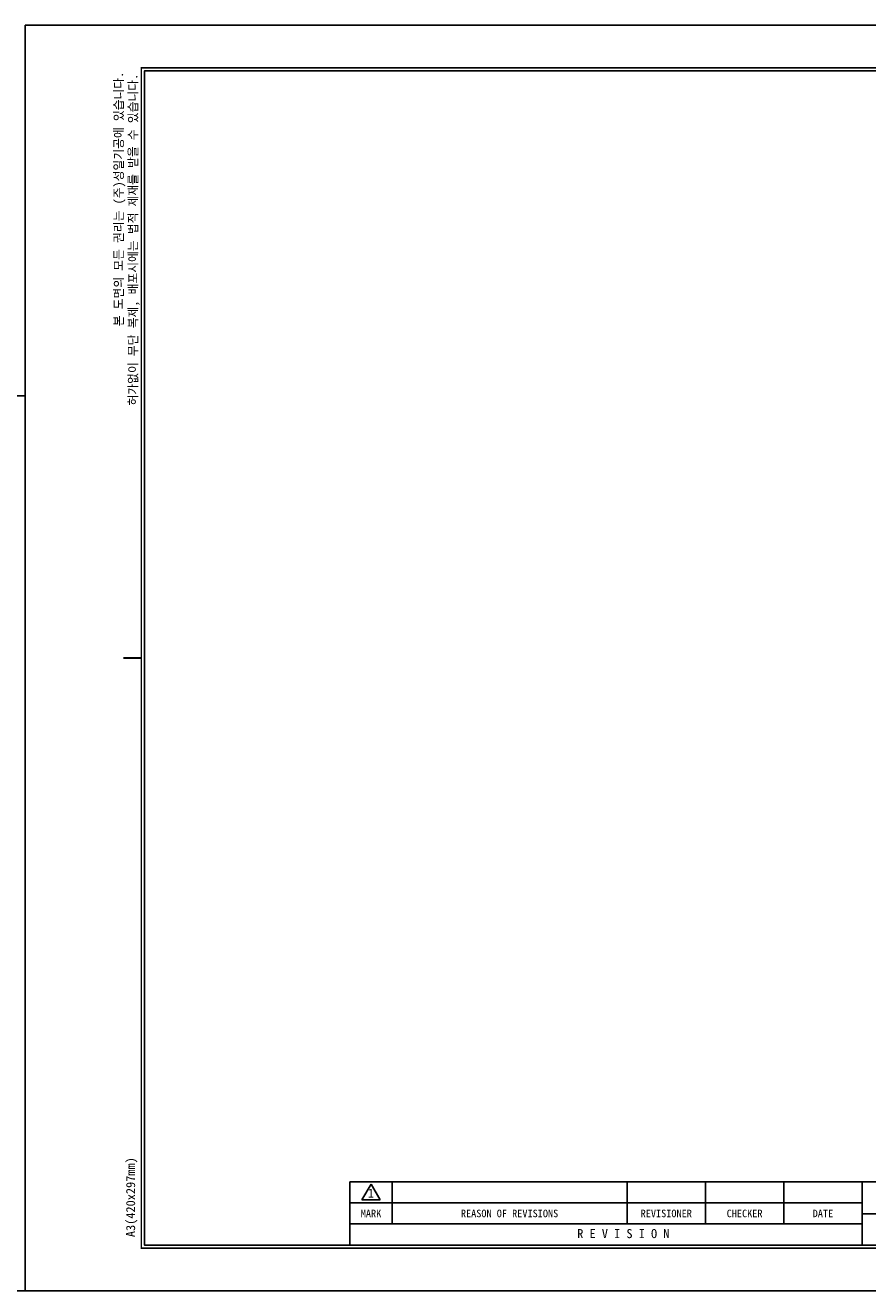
# Model space of a CAD drawing. Header units: millimetres. Extents: x -363 to 1072, y 1435 to 2763.
# Tile 5 of 15: x 231 to 429, y 1435 to 1732. Entities that reach past the tile are written whole.
import ezdxf
from ezdxf.enums import TextEntityAlignment as Align

# ---------------------------------------------------------------- set-up
doc = ezdxf.new("R2010")
doc.units = ezdxf.units.MM
doc.header["$LTSCALE"] = 5
for name, color, linetype in [('D', 7, 'Continuous'), ('가는실선', 1, 'Continuous'), ('외형선', 3, 'Continuous')]:
    doc.layers.add(name, color=color, linetype=linetype)
doc.styles.add('H', font='txt')

# ---------------------------------------------------------------- blocks, each defined once
blk = doc.blocks.new('A3 도각')
at = {"layer": 'D', "color": 1}
for p, q in [((79.01, 21.32), (81.14, 25)), ((81.14, 25), (83.26, 21.32)), ((79.01, 21.32), (83.26, 21.32))]:
    blk.add_line(p, q, dxfattribs=at)
at = {"layer": '가는실선'}
for p, q in [((86.09, 25.56), (86.09, 15.66)), ((141.24, 25.56), (141.24, 15.66)), ((159.63, 25.56), (159.63, 15.66)), ((178.01, 25.56), (178.01, 15.66)), ((196.4, 20.61), (76.19, 20.61)), ((196.4, 18.06), (214.79, 18.06))]:
    blk.add_line(p, q, dxfattribs=at)
at = {"layer": '외형선'}
for p, q in [((214.79, 25.56), (76.19, 25.56)), ((76.19, 25.56), (76.19, 10.71)), ((196.4, 25.56), (196.4, 10.71)), ((196.4, 15.66), (76.19, 15.66))]:
    blk.add_line(p, q, dxfattribs=at)
at = {"layer": '외형선', "color": 0}
blk.add_lwpolyline([(420.5, 297), (0, 297), (0, 0), (420.5, 0)], close=True, dxfattribs=at)
at = {"layer": '외형선', "const_width": 0.354}
blk.add_lwpolyline([(398.25, 10), (398.25, 287), (27.25, 287), (27.25, 10)], close=True, dxfattribs=at)
at = {"layer": '외형선'}
blk.add_lwpolyline([(397.54, 10.71), (397.54, 286.29), (27.96, 286.29), (27.96, 10.71)], close=True, dxfattribs=at)
at = {"layer": '외형선', "const_width": 0.424}
blk.add_lwpolyline([(27.25, 148.5), (23.01, 148.5)], dxfattribs=at)
at = {"color": 3}
for s, height, p in [('1', 2.12, (81.14, 22.88)), ('MARK', 1.768, (81.14, 18.13)), ('REASON OF REVISIONS', 1.7679, (113.66, 18.13)), ('REVISIONER', 1.768, (150.44, 18.13)), ('CHECKER', 1.768, (168.82, 18.13)), ('DATE', 1.768, (187.21, 18.13)), ('R E V I S I O N', 2.1214, (140.36, 13.4))]:
    blk.add_text(s, height=height, dxfattribs=at).set_placement(p, align=Align.MIDDLE_CENTER)
at = {"color": 3, "char_height": 2.1214, "attachment_point": 5, "rotation": 90, "style": 'H'}
for s, insert in [('본 도면의 모든 권리는 (주)성일기공에 있습니다.', (22.18, 256.23)), ('허가없이 무단 복제, 배포시에는 법적 제재를 받을 수 있습니다.', (25.54, 246.7)), ('A3(420x297mm)', (24.99, 21.95))]:
    blk.add_mtext(s, dxfattribs=dict(at, insert=insert))
at = {"color": 3}
for tag, height, p in [('REASONOFREVISIONS', 1.77, (113.66, 23.08)), ('REVISIONER', 1.77, (150.44, 23.08)), ('CHECKER', 1.77, (168.82, 23.08)), ('REVISIONDATE', 1.77, (187.21, 23.08)), ('HEATTREAT', 1.13, (205.59, 20.61)), ('SCALE', 2.12, (352.32, 15.3)), ('DATE', 2.12, (386.97, 15.3)), ('APRROVEDFINISH', 1.13, (205.59, 13.25))]:
    blk.add_attdef(tag, text='', height=height, dxfattribs=at).set_placement(p, align=Align.MIDDLE_CENTER)
for tag, p in [('필렛', (242.01, 16.22)), ('모따기', (242.01, 12.55))]:
    blk.add_attdef(tag, text='', height=1.63, dxfattribs=at).set_placement(p, align=Align.MIDDLE_LEFT)
at = {"layer": '외형선'}
for tag, height, p in [('APPROVED', 2.12, (299.29, 44.41)), ('도면타이틀', 7.07, (363.99, 38.29)), ('CHECKED', 2.12, (299.29, 38.29)), ('DRAWED', 2.12, (299.29, 32.16)), ('도면번호', 3.54, (370.71, 24.5)), ('도면SIZE', 2.83, (324.76, 16.99))]:
    blk.add_attdef(tag, text='', height=height, dxfattribs=at).set_placement(p, align=Align.MIDDLE_CENTER)
blk = doc.blocks.new('성일기공 마크')
at = {"layer": '외형선'}
for p, q in [((877.37, 15.02), (877.99, 14.4)), ((878.28, 15.94), (878.91, 15.32)), ((879.43, 16.42), (879.43, 15.54)), ((880.73, 16.42), (880.73, 15.54)), ((881.26, 15.32), (881.88, 15.94)), ((882.58, 14.8), (882.8, 15.02)), ((876.89, 13.88), (877.77, 13.88)), ((876.89, 13.88), (877.77, 13.88)), ((876.89, 12.58), (877.77, 12.58)), ((877.37, 11.43), (877.99, 12.05)), ((878.72, 13.66), (879.01, 13.66)), ((878.72, 12.79), (879.01, 12.79)), ((879.01, 13.66), (879.01, 12.79)), ((880.24, 14.8), (880.24, 11.65)), ((880.6, 13.23), (880.6, 11.65)), ((880.6, 13.2), (882.15, 11.65)), ((880.87, 13.23), (882.21, 11.89)), ((883.48, 13.23), (882.14, 14.56)), ((883.76, 13.25), (882.2, 14.8)), ((882.2, 14.8), (883.76, 14.8)), ((883.76, 14.8), (883.76, 13.23)), ((884.13, 14.8), (884.13, 11.65)), ((884.13, 14.8), (884.99, 14.8)), ((884.99, 14.8), (884.99, 11.65)), ((885.14, 13.88), (885.14, 12.58)), ((885.14, 13.88), (885.36, 13.88)), ((885.14, 12.58), (885.36, 12.58)), ((885.36, 13.88), (885.36, 12.58)), ((885.51, 13.88), (885.51, 12.58)), ((885.51, 13.88), (885.73, 13.88)), ((885.51, 12.58), (885.73, 12.58)), ((885.73, 13.88), (885.73, 12.58)), ((885.88, 13.88), (885.88, 12.58)), ((885.88, 13.88), (886.1, 13.88)), ((885.88, 12.58), (886.1, 12.58)), ((886.1, 13.88), (886.1, 12.58)), ((886.25, 13.88), (886.25, 12.58)), ((886.25, 13.88), (886.9, 13.33)), ((886.9, 13.12), (886.25, 12.58)), ((886.9, 13.33), (886.9, 13.23)), ((886.9, 13.33), (886.9, 13.12)), ((886.9, 13.23), (886.9, 13.12)), ((878.28, 10.51), (878.91, 11.13)), ((879.43, 10.91), (879.43, 10.03)), ((880.6, 11.65), (882.15, 11.65)), ((880.73, 10.91), (880.73, 10.03)), ((881.26, 11.13), (881.88, 10.51)), ((882.52, 11.7), (882.8, 11.43)), ((884.13, 11.65), (884.99, 11.65))]:
    blk.add_line(p, q, dxfattribs=at)
for centre, radius, start, end in [((880.08, 13.23), 3.26, 123.4943, 146.5057), ((880.08, 13.23), 2.4, 105.6872, 119.3128), ((880.08, 13.23), 3.26, 78.4943, 101.5057), ((880.08, 13.23), 2.4, 60.6872, 74.3128), ((880.08, 13.23), 3.26, 33.4943, 56.5057), ((880.08, 13.23), 3.26, 168.4943, 191.5057), ((880.08, 13.23), 2.4, 150.6872, 164.3128), ((880.08, 13.23), 2.4, 195.6872, 209.3128), ((880.24, 13.23), 1.58, 90, 164.0671), ((880.24, 13.23), 1.58, 195.9329, 270), ((881.52, 13.88), 0.919, 43.2202, 225.8282), ((882.84, 12.57), 0.919, 223.2202, 45.8282), ((880.08, 13.23), 3.26, 213.4943, 236.5057), ((880.08, 13.23), 2.4, 240.6872, 254.3128), ((880.08, 13.23), 3.26, 258.4943, 281.5057), ((880.08, 13.23), 2.4, 285.6872, 299.3128), ((880.08, 13.23), 3.26, 303.4943, 326.5057)]:
    blk.add_arc(centre, radius, start, end, dxfattribs=at)
blk = doc.blocks.new('A4도각')
at = {"layer": 'D', "color": 1}
for p, q in [((64, 14.51), (65.5, 17.1)), ((65.5, 17.1), (67, 14.51)), ((64, 14.51), (67, 14.51))]:
    blk.add_line(p, q, dxfattribs=at)
at = {"layer": '가는실선'}
for p, q in [((196, 203), (196, 198.67)), ((226, 203), (226, 198.67)), ((254, 203), (254, 198.67)), ((266, 203), (266, 198.67)), ((274, 203), (274, 198.67)), ((190, 198.67), (290, 198.67)), ((186, 33), (186, 7)), ((208.5, 33), (208.5, 20)), ((231, 33), (231, 7)), ((186, 30.4), (160, 30.4)), ((173, 30.4), (173, 7)), ((179.5, 30.4), (179.5, 12.2)), ((186, 27.8), (160, 27.8)), ((231, 28.67), (186, 28.67)), ((186, 25.2), (160, 25.2)), ((231, 24.33), (186, 24.33)), ((186, 22.6), (160, 22.6)), ((186, 20), (160, 20)), ((290, 20), (186, 20)), ((241, 20), (241, 7)), ((69, 17.5), (69, 10.5)), ((108, 17.5), (108, 10.5)), ((121, 17.5), (121, 10.5)), ((134, 17.5), (134, 10.5)), ((186, 17.4), (160, 17.4)), ((147, 14), (62, 14)), ((147, 12.2), (160, 12.2)), ((186, 14.8), (160, 14.8)), ((186, 12.2), (160, 12.2)), ((290, 13.5), (241, 13.5)), ((250.5, 13.5), (250.5, 7)), ((264, 13.5), (264, 7)), ((273.5, 13.5), (273.5, 7)), ((186, 9.6), (173, 9.6))]:
    blk.add_line(p, q, dxfattribs=at)
for p in [(208.5, 28.67), (208.5, 24.33)]:
    blk.add_point(p, dxfattribs=at)
at = {"layer": '외형선'}
for p, q in [((190, 203), (190, 198.67)), ((290, 33), (160, 33)), ((160, 33), (160, 7)), ((160, 17.5), (62, 17.5)), ((62, 17.5), (62, 7)), ((147, 17.5), (147, 7)), ((147, 10.5), (62, 10.5))]:
    blk.add_line(p, q, dxfattribs=at)
at = {"layer": '외형선', "color": 0}
blk.add_lwpolyline([(297, 210), (0, 210), (0, 0), (297, 0)], close=True, dxfattribs=at)
at = {"layer": '외형선', "const_width": 0.3}
for points in [[(150.25, 203.5), (150.25, 206.5)], [(10, 105), (7, 105)], [(290.5, 105), (293.5, 105)], [(150.25, 6.5), (150.25, 3.5)]]:
    blk.add_lwpolyline(points, dxfattribs=at)
at = {"layer": '외형선', "const_width": 0.25}
blk.add_lwpolyline([(290.5, 6.5), (290.5, 203.5), (10, 203.5), (10, 6.5)], close=True, dxfattribs=at)
at = {"layer": '외형선'}
blk.add_lwpolyline([(290, 7), (290, 203), (10.5, 203), (10.5, 7)], close=True, dxfattribs=at)
blk.add_blockref('성일기공 마크', (-685.74, 0.27))
at = {"color": 3}
for s, height, p in [('범위', 1.25, (166.5, 29.1)), ('가 공 치 수 허 용 차', 1.3, (173, 31.7)), ('정밀급', 1.25, (176.25, 29.1)), ('보통급', 1.25, (182.75, 29.1)), ('0.5 ~ 6까지', 1.1, (166.5, 26.5)), ('%%P0.05', 1.15, (176.25, 26.5)), ('%%P0.1', 1.15, (182.75, 26.5)), ('6 ~ 30까지', 1.1, (166.5, 23.9)), ('%%P0.1', 1.15, (176.25, 23.9)), ('%%P0.2', 1.15, (182.75, 23.9)), ('30 ~ 120까지', 1.1, (166.5, 21.3)), ('%%P0.15', 1.15, (176.25, 21.3)), ('%%P0.3', 1.15, (182.75, 21.3)), ('120 ~ 315까지', 1.1, (166.5, 18.7)), ('%%P0.2', 1.15, (176.25, 18.7)), ('%%P0.5', 1.15, (182.75, 18.7)), ('1', 1.5, (65.5, 15.61)), ('HEAT TREAT', 0.8, (153.5, 16.5)), ('315 ~ 1000 까지', 1.1, (166.5, 16.1)), ('%%P0.3', 1.15, (176.25, 16.1)), ('%%P0.8', 1.15, (182.75, 16.1)), ('MARK', 1.25, (65.5, 12.25)), ('REASON OF REVISIONS', 1.25, (88.5, 12.25)), ('REVISIONER', 1.25, (114.5, 12.25)), ('CHECKER', 1.25, (127.5, 12.25)), ('DATE', 1.25, (140.5, 12.25)), ('1000 ~ 2000까지', 1.1, (166.5, 13.5)), ('%%P0.5', 1.15, (176.25, 13.5)), ('%%P1.2', 1.15, (182.75, 13.5)), ('R E V I S I O N', 1.5, (107.38, 8.9)), ('APPROVED FINISH', 0.8, (153.5, 11.3)), ('지시없는 모따기', 1.1, (166.5, 10.9)), ('및 라운드', 1.1, (166.5, 8.3)), ('R = ', 1.15, (176.75, 10.9)), ('SCALE', 1.5, (245.75, 10.25)), ('DATE', 1.5, (268.75, 10.25)), ('C = ', 1.15, (176.75, 8.3))]:
    blk.add_text(s, height=height, dxfattribs=at).set_placement(p, align=Align.MIDDLE_CENTER)
at = {"color": 3, "char_height": 1.5, "attachment_point": 5, "rotation": 90, "style": 'H'}
for s, insert in [('본 도면의 모든 권리는 (주)성일기공에 있습니다.', (6.42, 181.18)), ('허가없이 무단 복제, 배포시에는 법적 제재를 받을 수 있습니다.', (8.79, 174.43)), ('A4(297x210mm)', (8.4, 14.95))]:
    blk.add_mtext(s, dxfattribs=dict(at, insert=insert))
at = {"color": 3}
for tag, height, p in [('REASONOFREVISIONS', 1.25, (88.5, 15.75)), ('REVISIONER', 1.25, (114.5, 15.75)), ('CHECKER', 1.25, (127.5, 15.75)), ('REVISIONDATE', 1.25, (140.5, 15.75)), ('HEATTREAT', 0.8, (153.5, 14)), ('APRROVEDFINISH', 0.8, (153.5, 8.8)), ('SCALE', 1.5, (257.25, 10.25)), ('DATE', 1.5, (281.75, 10.25))]:
    blk.add_attdef(tag, text='', height=height, dxfattribs=at).set_placement(p, align=Align.MIDDLE_CENTER)
for tag, p in [('모따기', (179.25, 8.3)), ('필렛', (179.25, 10.9))]:
    blk.add_attdef(tag, text='', height=1.15, dxfattribs=at).set_placement(p, align=Align.MIDDLE_LEFT)
at = {"layer": '외형선'}
for s, height, p in [('NO', 1.444, (193, 200.83)), ('DESCRIPION', 1.444, (211, 200.83)), ('SPECIFICATION', 1.444, (240, 200.83)), ("MAT'L", 1.444, (260, 200.83)), ("Q'TY", 1.444, (270, 200.83)), ('REMARK', 1.444, (282, 200.83)), ('APPROVED BY', 1.5, (197.25, 30.83)), ('TITLE', 1.444, (234.5, 31.5)), ('CHECKED BY', 1.5, (197.25, 26.5)), ('DRAWED BY', 1.5, (197.25, 22.17)), ('SIZE', 1.5, (234.5, 18)), ('Dwg.NO.', 1.5, (246, 18)), ('SUNGIL', 5.032, (215, 13.5)), ('A', 4, (235, 12.5))]:
    blk.add_text(s, height=height, dxfattribs=at).set_placement(p, align=Align.MIDDLE_CENTER)
for tag, height, p in [('APPROVED', 1.5, (219.75, 30.83)), ('CHECKED', 1.5, (219.75, 26.5)), ('도면타이틀', 5, (265.5, 26.5)), ('DRAWED', 1.5, (219.75, 22.17)), ('도면번호', 2.5, (270.25, 16.75)), ('도면SIZE', 2, (237.76, 11.44))]:
    blk.add_attdef(tag, text='', height=height, dxfattribs=at).set_placement(p, align=Align.MIDDLE_CENTER)

msp = doc.modelspace()

# ---------------------------------------------------------------- block references
msp.add_blockref('A3 도각', (231.2425, 1434.9345))
msp.add_blockref('A4도각', (-65.7575, 1434.9345)).add_auto_attribs({'DATE': '2011.9.14', 'SCALE': '1:4', '도면번호': 'SAPA-12-26-C', '도면SIZE': '4', '도면타이틀': 'SAPA-12-26', '필렛': '0.2~0.3', '모따기': '0.2~0.3'})

doc.saveas('drawing.dxf')
